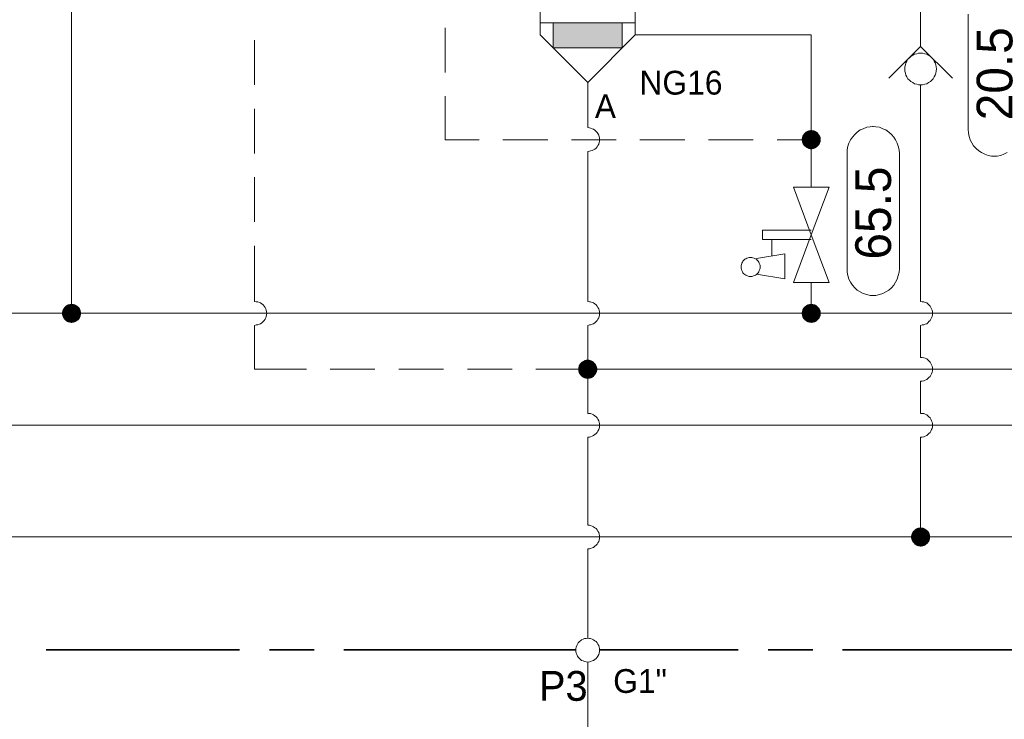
# Model space of a CAD drawing. Header units: millimetres. Extents: x 0 to 138, y 0 to 47.
# Tile 28 of 165: x 18.78 to 21.39, y 15.24 to 17.09. Entities that reach past the tile are written whole.
import ezdxf

# ---------------------------------------------------------------- set-up
doc = ezdxf.new("R2010")
doc.units = ezdxf.units.MM
for name, color, linetype in [('PDF_Geomertry', 7, 'Continuous'), ('PDF_Solid Fills', 7, 'Continuous'), ('PDF_Text', 7, 'Continuous')]:
    doc.layers.add(name, color=color, linetype=linetype)
doc.styles.add('PDF Arial', font='txt')

msp = doc.modelspace()

# ---------------------------------------------------------------- hatches: boundary and pattern name
at = {"layer": 'PDF_Solid Fills', "transparency": 33554559}
for points in [[(20.8771, 16.7679), (20.859, 16.786), (20.8618, 16.7882)], [(20.8771, 16.7679), (20.8618, 16.7882), (20.8646, 16.7901)], [(20.8771, 16.7679), (20.8646, 16.7901), (20.8674, 16.7915)], [(20.8771, 16.7679), (20.8674, 16.7915), (20.8701, 16.7924)], [(20.8771, 16.7679), (20.8701, 16.7924), (20.8738, 16.7929)], [(20.8771, 16.7679), (20.8738, 16.7929), (20.8771, 16.7938)], [(20.8771, 16.7679), (20.8771, 16.7938), (20.8799, 16.7929)], [(20.8771, 16.7679), (20.8799, 16.7929), (20.8835, 16.7924)], [(20.8771, 16.7679), (20.8835, 16.7924), (20.8868, 16.7915)], [(20.8771, 16.7679), (20.8868, 16.7915), (20.8896, 16.7901)], [(20.8771, 16.7679), (20.8896, 16.7901), (20.8924, 16.7882)], [(20.8771, 16.7679), (20.8924, 16.7882), (20.8946, 16.786)], [(20.8771, 16.7679), (20.8521, 16.7715), (20.8529, 16.7749)], [(20.8771, 16.7679), (20.8521, 16.7679), (20.8521, 16.7715)], [(20.8771, 16.7679), (20.8521, 16.7651), (20.8521, 16.7679)], [(20.8771, 16.7679), (20.8529, 16.7618), (20.8521, 16.7651)], [(20.8771, 16.7679), (20.8529, 16.7749), (20.8535, 16.7776)], [(20.8771, 16.7679), (20.8535, 16.759), (20.8529, 16.7618)], [(20.8771, 16.7679), (20.8535, 16.7776), (20.8549, 16.7804)], [(20.8771, 16.7679), (20.8549, 16.7554), (20.8535, 16.759)], [(20.8771, 16.7679), (20.8549, 16.7804), (20.8571, 16.7832)], [(20.8771, 16.7679), (20.8571, 16.7526), (20.8549, 16.7554)], [(20.8771, 16.7679), (20.8571, 16.7832), (20.859, 16.786)], [(20.8771, 16.7679), (20.859, 16.7507), (20.8571, 16.7526)], [(20.8771, 16.7679), (20.8618, 16.7485), (20.859, 16.7507)], [(20.8771, 16.7679), (20.8646, 16.7465), (20.8618, 16.7485)], [(20.8771, 16.7679), (20.8674, 16.7451), (20.8646, 16.7465)], [(20.8771, 16.7679), (20.8701, 16.7438), (20.8674, 16.7451)], [(20.8771, 16.7679), (20.8738, 16.7429), (20.8701, 16.7438)], [(20.8771, 16.7679), (20.8771, 16.7429), (20.8738, 16.7429)], [(20.8771, 16.7679), (20.8946, 16.786), (20.8965, 16.7832)], [(20.8771, 16.7679), (20.8965, 16.7832), (20.8988, 16.7804)], [(20.8771, 16.7679), (20.8988, 16.7804), (20.9001, 16.7776)], [(20.8771, 16.7679), (20.9001, 16.7776), (20.9015, 16.7749)], [(20.8771, 16.7679), (20.9015, 16.7749), (20.9021, 16.7715)], [(20.8771, 16.7679), (20.9021, 16.7715), (20.9021, 16.7679)], [(20.8771, 16.7679), (20.8799, 16.7429), (20.8771, 16.7429)], [(20.8771, 16.7679), (20.8835, 16.7438), (20.8799, 16.7429)], [(20.8771, 16.7679), (20.8868, 16.7451), (20.8835, 16.7438)], [(20.8771, 16.7679), (20.8896, 16.7465), (20.8868, 16.7451)], [(20.8771, 16.7679), (20.8924, 16.7485), (20.8896, 16.7465)], [(20.8771, 16.7679), (20.8946, 16.7507), (20.8924, 16.7485)], [(20.8771, 16.7679), (20.8965, 16.7526), (20.8946, 16.7507)], [(20.8771, 16.7679), (20.8988, 16.7554), (20.8965, 16.7526)], [(20.8771, 16.7679), (20.9001, 16.759), (20.8988, 16.7554)], [(20.8771, 16.7679), (20.9015, 16.7618), (20.9001, 16.759)], [(20.8771, 16.7679), (20.9021, 16.7651), (20.9015, 16.7618)], [(20.8771, 16.7679), (20.9021, 16.7679), (20.9021, 16.7651)], [(18.9215, 16.3096), (18.8974, 16.316), (18.8988, 16.3188)], [(18.9215, 16.3096), (18.8988, 16.3188), (18.9001, 16.3221)], [(18.9215, 16.3096), (18.9001, 16.3221), (18.9021, 16.3249)], [(18.9215, 16.3096), (18.9021, 16.3249), (18.9043, 16.3271)], [(18.9215, 16.3096), (18.9043, 16.3271), (18.9062, 16.329)], [(18.9215, 16.3096), (18.9062, 16.329), (18.909, 16.3312)], [(18.9215, 16.3096), (18.909, 16.3312), (18.9118, 16.3326)], [(18.9215, 16.3096), (18.9118, 16.3326), (18.9154, 16.3332)], [(18.9215, 16.3096), (18.9154, 16.3332), (18.9187, 16.334)], [(18.9215, 16.3096), (18.9187, 16.334), (18.9215, 16.3346)], [(18.9215, 16.3096), (18.9215, 16.3346), (18.9251, 16.334)], [(18.9215, 16.3096), (18.9251, 16.334), (18.9285, 16.3332)], [(18.9215, 16.3096), (18.9285, 16.3332), (18.9312, 16.3326)], [(18.9215, 16.3096), (18.9312, 16.3326), (18.934, 16.3312)], [(18.9215, 16.3096), (18.934, 16.3312), (18.9368, 16.329)], [(18.9215, 16.3096), (18.9368, 16.329), (18.9396, 16.3271)], [(18.9215, 16.3096), (18.9396, 16.3271), (18.9418, 16.3249)], [(18.9215, 16.3096), (18.9418, 16.3249), (18.9438, 16.3221)], [(18.9215, 16.3096), (18.9438, 16.3221), (18.9451, 16.3188)], [(18.9215, 16.3096), (18.9451, 16.3188), (18.946, 16.316)], [(20.8771, 16.3096), (20.8529, 16.316), (20.8535, 16.3188)], [(20.8771, 16.3096), (20.8535, 16.3188), (20.8549, 16.3221)], [(20.8771, 16.3096), (20.8549, 16.3221), (20.8571, 16.3249)], [(20.8771, 16.3096), (20.8571, 16.3249), (20.859, 16.3271)], [(20.8771, 16.3096), (20.859, 16.3271), (20.8618, 16.329)], [(20.8771, 16.3096), (20.8618, 16.329), (20.8646, 16.3312)], [(20.8771, 16.3096), (20.8646, 16.3312), (20.8674, 16.3326)], [(20.8771, 16.3096), (20.8674, 16.3326), (20.8701, 16.3332)], [(20.8771, 16.3096), (20.8701, 16.3332), (20.8738, 16.334)], [(20.8771, 16.3096), (20.8738, 16.334), (20.8771, 16.3346)], [(20.8771, 16.3096), (20.8771, 16.3346), (20.8799, 16.334)], [(20.8771, 16.3096), (20.8799, 16.334), (20.8835, 16.3332)], [(20.8771, 16.3096), (20.8835, 16.3332), (20.8868, 16.3326)], [(20.8771, 16.3096), (20.8868, 16.3326), (20.8896, 16.3312)], [(20.8771, 16.3096), (20.8896, 16.3312), (20.8924, 16.329)], [(20.8771, 16.3096), (20.8924, 16.329), (20.8946, 16.3271)], [(20.8771, 16.3096), (20.8946, 16.3271), (20.8965, 16.3249)], [(20.8771, 16.3096), (20.8965, 16.3249), (20.8988, 16.3221)], [(20.8771, 16.3096), (20.8988, 16.3221), (20.9001, 16.3188)], [(20.8771, 16.3096), (20.9001, 16.3188), (20.9015, 16.316)], [(18.9215, 16.3096), (18.8965, 16.3124), (18.8974, 16.316)], [(18.9215, 16.3096), (18.8965, 16.3096), (18.8965, 16.3124)], [(18.9215, 16.3096), (18.8965, 16.3063), (18.8965, 16.3096)], [(18.9215, 16.3096), (18.8974, 16.3026), (18.8965, 16.3063)], [(18.9215, 16.3096), (18.8988, 16.2999), (18.8974, 16.3026)], [(18.9215, 16.3096), (18.9001, 16.2965), (18.8988, 16.2999)], [(18.9215, 16.3096), (18.9021, 16.2938), (18.9001, 16.2965)], [(18.9215, 16.3096), (18.9043, 16.2915), (18.9021, 16.2938)], [(18.9215, 16.3096), (18.9062, 16.2896), (18.9043, 16.2915)], [(18.9215, 16.3096), (18.909, 16.2874), (18.9062, 16.2896)], [(18.9215, 16.3096), (18.9118, 16.286), (18.909, 16.2874)], [(18.9215, 16.3096), (18.9154, 16.2854), (18.9118, 16.286)], [(18.9215, 16.3096), (18.9187, 16.2846), (18.9154, 16.2854)], [(18.9215, 16.3096), (18.9215, 16.284), (18.9187, 16.2846)], [(18.9215, 16.3096), (18.946, 16.316), (18.9465, 16.3124)], [(18.9215, 16.3096), (18.9465, 16.3124), (18.9474, 16.3096)], [(18.9215, 16.3096), (18.9251, 16.2846), (18.9215, 16.284)], [(18.9215, 16.3096), (18.9285, 16.2854), (18.9251, 16.2846)], [(18.9215, 16.3096), (18.9312, 16.286), (18.9285, 16.2854)], [(18.9215, 16.3096), (18.934, 16.2874), (18.9312, 16.286)], [(18.9215, 16.3096), (18.9368, 16.2896), (18.934, 16.2874)], [(18.9215, 16.3096), (18.9396, 16.2915), (18.9368, 16.2896)], [(18.9215, 16.3096), (18.9418, 16.2938), (18.9396, 16.2915)], [(18.9215, 16.3096), (18.9438, 16.2965), (18.9418, 16.2938)], [(18.9215, 16.3096), (18.9451, 16.2999), (18.9438, 16.2965)], [(18.9215, 16.3096), (18.946, 16.3026), (18.9451, 16.2999)], [(18.9215, 16.3096), (18.9465, 16.3063), (18.946, 16.3026)], [(18.9215, 16.3096), (18.9474, 16.3096), (18.9465, 16.3063)], [(20.8771, 16.3096), (20.8521, 16.3124), (20.8529, 16.316)], [(20.8771, 16.3096), (20.8521, 16.3096), (20.8521, 16.3124)], [(20.8771, 16.3096), (20.8521, 16.3063), (20.8521, 16.3096)], [(20.8771, 16.3096), (20.8529, 16.3026), (20.8521, 16.3063)], [(20.8771, 16.3096), (20.8535, 16.2999), (20.8529, 16.3026)], [(20.8771, 16.3096), (20.8549, 16.2965), (20.8535, 16.2999)], [(20.8771, 16.3096), (20.8571, 16.2938), (20.8549, 16.2965)], [(20.8771, 16.3096), (20.859, 16.2915), (20.8571, 16.2938)], [(20.8771, 16.3096), (20.8618, 16.2896), (20.859, 16.2915)], [(20.8771, 16.3096), (20.8646, 16.2874), (20.8618, 16.2896)], [(20.8771, 16.3096), (20.8674, 16.286), (20.8646, 16.2874)], [(20.8771, 16.3096), (20.8701, 16.2854), (20.8674, 16.286)], [(20.8771, 16.3096), (20.8738, 16.2846), (20.8701, 16.2854)], [(20.8771, 16.3096), (20.8771, 16.284), (20.8738, 16.2846)], [(20.8771, 16.3096), (20.9015, 16.316), (20.9021, 16.3124)], [(20.8771, 16.3096), (20.9021, 16.3124), (20.9021, 16.3096)], [(20.8771, 16.3096), (20.8799, 16.2846), (20.8771, 16.284)], [(20.8771, 16.3096), (20.8835, 16.2854), (20.8799, 16.2846)], [(20.8771, 16.3096), (20.8868, 16.286), (20.8835, 16.2854)], [(20.8771, 16.3096), (20.8896, 16.2874), (20.8868, 16.286)], [(20.8771, 16.3096), (20.8924, 16.2896), (20.8896, 16.2874)], [(20.8771, 16.3096), (20.8946, 16.2915), (20.8924, 16.2896)], [(20.8771, 16.3096), (20.8965, 16.2938), (20.8946, 16.2915)], [(20.8771, 16.3096), (20.8988, 16.2965), (20.8965, 16.2938)], [(20.8771, 16.3096), (20.9001, 16.2999), (20.8988, 16.2965)], [(20.8771, 16.3096), (20.9015, 16.3026), (20.9001, 16.2999)], [(20.8771, 16.3096), (20.9021, 16.3063), (20.9015, 16.3026)], [(20.8771, 16.3096), (20.9021, 16.3096), (20.9021, 16.3063)], [(20.2863, 16.1618), (20.2613, 16.1651), (20.2618, 16.1679)], [(20.2863, 16.1618), (20.2613, 16.1618), (20.2613, 16.1651)], [(20.2863, 16.1618), (20.2618, 16.1679), (20.2626, 16.1715)], [(20.2863, 16.1618), (20.2626, 16.1715), (20.264, 16.1743)], [(20.2863, 16.1618), (20.264, 16.1743), (20.266, 16.1771)], [(20.2863, 16.1618), (20.266, 16.1771), (20.2682, 16.179)], [(20.2863, 16.1618), (20.2682, 16.179), (20.271, 16.1818)], [(20.2863, 16.1618), (20.271, 16.1818), (20.2738, 16.1832)], [(20.2863, 16.1618), (20.2738, 16.1832), (20.2765, 16.1846)], [(20.2863, 16.1618), (20.2765, 16.1846), (20.2793, 16.186)], [(20.2863, 16.1618), (20.2793, 16.186), (20.2826, 16.1868)], [(20.2863, 16.1618), (20.2826, 16.1868), (20.2863, 16.1868)], [(20.2863, 16.1618), (20.289, 16.1868), (20.2924, 16.186)], [(20.2863, 16.1618), (20.2863, 16.1868), (20.289, 16.1868)], [(20.2863, 16.1618), (20.2924, 16.186), (20.296, 16.1846)], [(20.2863, 16.1618), (20.296, 16.1846), (20.2988, 16.1832)], [(20.2863, 16.1618), (20.2988, 16.1832), (20.3015, 16.1818)], [(20.2863, 16.1618), (20.3015, 16.1818), (20.3035, 16.179)], [(20.2863, 16.1618), (20.3035, 16.179), (20.3057, 16.1771)], [(20.2863, 16.1618), (20.3057, 16.1771), (20.3076, 16.1743)], [(20.2863, 16.1618), (20.3076, 16.1743), (20.309, 16.1715)], [(20.2863, 16.1618), (20.309, 16.1715), (20.3104, 16.1679)], [(20.2863, 16.1618), (20.3104, 16.1679), (20.3113, 16.1651)], [(20.2863, 16.1618), (20.3113, 16.1651), (20.3113, 16.1618)], [(20.2863, 16.1618), (20.2613, 16.1582), (20.2613, 16.1618)], [(20.2863, 16.1618), (20.2618, 16.1549), (20.2613, 16.1582)], [(20.2863, 16.1618), (20.2626, 16.1521), (20.2618, 16.1549)], [(20.2863, 16.1618), (20.264, 16.1493), (20.2626, 16.1521)], [(20.2863, 16.1618), (20.266, 16.1465), (20.264, 16.1493)], [(20.2863, 16.1618), (20.2682, 16.1437), (20.266, 16.1465)], [(20.2863, 16.1618), (20.271, 16.1415), (20.2682, 16.1437)], [(20.2863, 16.1618), (20.2738, 16.1396), (20.271, 16.1415)], [(20.2863, 16.1618), (20.2765, 16.1382), (20.2738, 16.1396)], [(20.2863, 16.1618), (20.2793, 16.1374), (20.2765, 16.1382)], [(20.2863, 16.1618), (20.2826, 16.1368), (20.2793, 16.1374)], [(20.2863, 16.1618), (20.2863, 16.1368), (20.2826, 16.1368)], [(20.2863, 16.1618), (20.289, 16.1368), (20.2863, 16.1368)], [(20.2863, 16.1618), (20.2924, 16.1374), (20.289, 16.1368)], [(20.2863, 16.1618), (20.296, 16.1382), (20.2924, 16.1374)], [(20.2863, 16.1618), (20.2988, 16.1396), (20.296, 16.1382)], [(20.2863, 16.1618), (20.3015, 16.1415), (20.2988, 16.1396)], [(20.2863, 16.1618), (20.3035, 16.1437), (20.3015, 16.1415)], [(20.2863, 16.1618), (20.3057, 16.1465), (20.3035, 16.1437)], [(20.2863, 16.1618), (20.3076, 16.1493), (20.3057, 16.1465)], [(20.2863, 16.1618), (20.309, 16.1521), (20.3076, 16.1493)], [(20.2863, 16.1618), (20.3104, 16.1549), (20.309, 16.1521)], [(20.2863, 16.1618), (20.3113, 16.1582), (20.3104, 16.1549)], [(20.2863, 16.1618), (20.3113, 16.1618), (20.3113, 16.1582)], [(21.166, 15.7188), (21.141, 15.7215), (21.1418, 15.7249)], [(21.166, 15.7188), (21.141, 15.7188), (21.141, 15.7215)], [(21.166, 15.7188), (21.1418, 15.7249), (21.1432, 15.7276)], [(21.166, 15.7188), (21.1432, 15.7276), (21.1446, 15.7313)], [(21.166, 15.7188), (21.1446, 15.7313), (21.146, 15.734)], [(21.166, 15.7188), (21.146, 15.734), (21.1488, 15.736)], [(21.166, 15.7188), (21.1488, 15.736), (21.1507, 15.7382)], [(21.166, 15.7188), (21.1507, 15.7382), (21.1535, 15.7401)], [(21.166, 15.7188), (21.1535, 15.7401), (21.1562, 15.7415)], [(21.166, 15.7188), (21.1562, 15.7415), (21.1599, 15.7429)], [(21.166, 15.7188), (21.1599, 15.7429), (21.1626, 15.7429)], [(21.166, 15.7188), (21.1626, 15.7429), (21.166, 15.7438)], [(21.166, 15.7188), (21.166, 15.7438), (21.1696, 15.7429)], [(21.166, 15.7188), (21.1729, 15.7429), (21.1757, 15.7415)], [(21.166, 15.7188), (21.1696, 15.7429), (21.1729, 15.7429)], [(21.166, 15.7188), (21.1757, 15.7415), (21.1785, 15.7401)], [(21.166, 15.7188), (21.1785, 15.7401), (21.1812, 15.7382)], [(21.166, 15.7188), (21.1812, 15.7382), (21.184, 15.736)], [(21.166, 15.7188), (21.184, 15.736), (21.1863, 15.734)], [(21.166, 15.7188), (21.1863, 15.734), (21.1882, 15.7313)], [(21.166, 15.7188), (21.1882, 15.7313), (21.1896, 15.7276)], [(21.166, 15.7188), (21.1896, 15.7276), (21.1904, 15.7249)], [(21.166, 15.7188), (21.1904, 15.7249), (21.191, 15.7215)], [(21.166, 15.7188), (21.191, 15.7215), (21.191, 15.7188)], [(21.166, 15.7188), (21.141, 15.7151), (21.141, 15.7188)], [(21.166, 15.7188), (21.1418, 15.7118), (21.141, 15.7151)], [(21.166, 15.7188), (21.1432, 15.709), (21.1418, 15.7118)], [(21.166, 15.7188), (21.1446, 15.7054), (21.1432, 15.709)], [(21.166, 15.7188), (21.146, 15.7035), (21.1446, 15.7054)], [(21.166, 15.7188), (21.1488, 15.7007), (21.146, 15.7035)], [(21.166, 15.7188), (21.1507, 15.6985), (21.1488, 15.7007)], [(21.166, 15.7188), (21.1535, 15.6965), (21.1507, 15.6985)], [(21.166, 15.7188), (21.1562, 15.6951), (21.1535, 15.6965)], [(21.166, 15.7188), (21.1599, 15.6943), (21.1562, 15.6951)], [(21.166, 15.7188), (21.1626, 15.6938), (21.1599, 15.6943)], [(21.166, 15.7188), (21.166, 15.6929), (21.1626, 15.6938)], [(21.166, 15.7188), (21.1696, 15.6938), (21.166, 15.6929)], [(21.166, 15.7188), (21.1729, 15.6943), (21.1696, 15.6938)], [(21.166, 15.7188), (21.1757, 15.6951), (21.1729, 15.6943)], [(21.166, 15.7188), (21.1785, 15.6965), (21.1757, 15.6951)], [(21.166, 15.7188), (21.1812, 15.6985), (21.1785, 15.6965)], [(21.166, 15.7188), (21.184, 15.7007), (21.1812, 15.6985)], [(21.166, 15.7188), (21.1863, 15.7035), (21.184, 15.7007)], [(21.166, 15.7188), (21.1882, 15.7054), (21.1863, 15.7035)], [(21.166, 15.7188), (21.1896, 15.709), (21.1882, 15.7054)], [(21.166, 15.7188), (21.1904, 15.7118), (21.1896, 15.709)], [(21.166, 15.7188), (21.191, 15.7151), (21.1904, 15.7118)], [(21.166, 15.7188), (21.191, 15.7188), (21.191, 15.7151)]]:
    msp.add_hatch(color=256, dxfattribs=at).paths.add_polyline_path(points)

# ---------------------------------------------------------------- linework, layer by layer
at = {"layer": 'PDF_Geomertry', "lineweight": 15}
for points in [[(21.166, 17.5632), (21.166, 17.4221), (21.166, 17.0387), (21.166, 17.0138)], [(20.2863, 16.9193), (20.1604, 17.0451), (20.1604, 17.4221), (20.4118, 17.4221), (20.4118, 17.0451), (20.8771, 17.0451), (20.8771, 16.7679), (20.8771, 16.6424)], [(18.9215, 17.391), (18.9215, 16.3096)], [(21.3946, 16.734), (21.3863, 16.7299), (21.3779, 16.7262), (21.3687, 16.7249), (21.3599, 16.7243), (21.3626, 16.7243), (21.3535, 16.7249), (21.3446, 16.7262), (21.3354, 16.7299), (21.3271, 16.734), (21.3196, 16.7388), (21.3126, 16.7451), (21.3062, 16.7521), (21.3015, 16.7596), (21.2974, 16.7679), (21.2946, 16.7763), (21.2924, 16.786), (21.2918, 16.7951), (21.2918, 17.0999)], [(20.1604, 17.0763), (20.4118, 17.0763)], [(20.1946, 17.0763), (20.1946, 17.0104), (20.3771, 17.0104), (20.3771, 17.0763)], [(19.909, 17.0638), (19.909, 16.9457)], [(19.4057, 17.0313), (19.4057, 16.9132)], [(20.2863, 16.7999), (20.2863, 16.9193), (20.4118, 17.0451)], [(21.0821, 16.9304), (21.166, 17.0138), (21.2501, 16.9304)], [(21.166, 16.341), (21.1701, 16.3401), (21.1743, 16.3396), (21.1779, 16.3382), (21.1821, 16.3368), (21.1854, 16.334), (21.1882, 16.3318), (21.191, 16.3285), (21.1932, 16.3249), (21.1951, 16.3215), (21.1965, 16.3174), (21.1974, 16.3132), (21.1974, 16.3096), (21.1974, 16.3054), (21.1965, 16.3013), (21.1951, 16.2971), (21.1932, 16.2938), (21.191, 16.2901), (21.1882, 16.2874), (21.1854, 16.2846), (21.1821, 16.2818), (21.1779, 16.2804), (21.1743, 16.279), (21.1701, 16.2785), (21.166, 16.2776), (21.1701, 16.2785), (21.1743, 16.279), (21.1779, 16.2804), (21.1821, 16.2818), (21.1854, 16.2846), (21.1882, 16.2874), (21.191, 16.2901), (21.1932, 16.2938), (21.1951, 16.2971), (21.1965, 16.3013), (21.1974, 16.3054), (21.1974, 16.3096), (21.1974, 16.3132), (21.1965, 16.3174), (21.1951, 16.3215), (21.1932, 16.3249), (21.191, 16.3285), (21.1882, 16.3318), (21.1854, 16.334), (21.1821, 16.3368), (21.1779, 16.3382), (21.1743, 16.3396), (21.1701, 16.3401), (21.166, 16.341), (21.166, 16.9132)], [(19.909, 16.8826), (19.909, 16.7679), (19.9993, 16.7679)], [(19.4057, 16.8499), (19.4057, 16.7318)], [(20.2863, 16.341), (20.2863, 16.7368), (20.2904, 16.7374), (20.2937, 16.7382), (20.2979, 16.7396), (20.3015, 16.741), (20.3049, 16.7429), (20.3085, 16.7457), (20.3113, 16.7493), (20.3132, 16.7526), (20.3154, 16.7563), (20.316, 16.7604), (20.3174, 16.7638), (20.3174, 16.7679), (20.3174, 16.7721), (20.316, 16.7763), (20.3154, 16.7804), (20.3132, 16.784), (20.3113, 16.7874), (20.3085, 16.7901), (20.3049, 16.7929), (20.3015, 16.7957), (20.2979, 16.7971), (20.2937, 16.7985), (20.2904, 16.7993), (20.2863, 16.7999), (20.2904, 16.7993), (20.2937, 16.7985), (20.2979, 16.7971), (20.3015, 16.7957), (20.3049, 16.7929), (20.3085, 16.7901), (20.3113, 16.7874), (20.3132, 16.784), (20.3154, 16.7804), (20.316, 16.7763), (20.3174, 16.7721), (20.3174, 16.7679), (20.3174, 16.7638), (20.316, 16.7604), (20.3154, 16.7563), (20.3132, 16.7526), (20.3113, 16.7493), (20.3085, 16.7457), (20.3049, 16.7429), (20.3015, 16.741), (20.2979, 16.7396), (20.2937, 16.7382), (20.2904, 16.7374), (20.2863, 16.7368)], [(20.0618, 16.7679), (20.1807, 16.7679)], [(20.2432, 16.7679), (20.3613, 16.7679)], [(20.4243, 16.7679), (20.5424, 16.7679)], [(20.6057, 16.7679), (20.7238, 16.7679)], [(20.7868, 16.7679), (20.8771, 16.7679)], [(19.4057, 16.6688), (19.4057, 16.5507)], [(20.8771, 16.504), (20.7479, 16.504), (20.7479, 16.529), (20.8771, 16.529)], [(20.7729, 16.4604), (20.7729, 16.504)], [(19.4057, 16.341), (19.4099, 16.3401), (19.414, 16.3396), (19.4182, 16.3382), (19.4215, 16.3368), (19.4251, 16.334), (19.4279, 16.3318), (19.4307, 16.3285), (19.4335, 16.3249), (19.4349, 16.3215), (19.4363, 16.3174), (19.4368, 16.3132), (19.4376, 16.3096), (19.4368, 16.3054), (19.4363, 16.3013), (19.4349, 16.2971), (19.4335, 16.2938), (19.4307, 16.2901), (19.4279, 16.2874), (19.4251, 16.2846), (19.4215, 16.2818), (19.4182, 16.2804), (19.414, 16.279), (19.4099, 16.2785), (19.4057, 16.2776), (19.4099, 16.2785), (19.414, 16.279), (19.4182, 16.2804), (19.4215, 16.2818), (19.4251, 16.2846), (19.4279, 16.2874), (19.4307, 16.2901), (19.4335, 16.2938), (19.4349, 16.2971), (19.4363, 16.3013), (19.4368, 16.3054), (19.4376, 16.3096), (19.4368, 16.3132), (19.4363, 16.3174), (19.4349, 16.3215), (19.4335, 16.3249), (19.4307, 16.3285), (19.4279, 16.3318), (19.4251, 16.334), (19.4215, 16.3368), (19.4182, 16.3382), (19.414, 16.3396), (19.4099, 16.3401), (19.4057, 16.341), (19.4057, 16.4874)], [(20.7326, 16.4132), (20.8076, 16.4007), (20.8076, 16.4665), (20.7326, 16.454)], [(20.8771, 16.3096), (18.9215, 16.3096), (16.0521, 16.3096), (16.0521, 16.391)], [(20.8771, 16.391), (20.8771, 16.3096), (23.9196, 16.3096)], [(20.2863, 16.0451), (20.2863, 16.1618), (20.2863, 16.2776), (20.2904, 16.2785), (20.2937, 16.279), (20.2979, 16.2804), (20.3015, 16.2818), (20.3049, 16.2846), (20.3085, 16.2874), (20.3113, 16.2901), (20.3132, 16.2938), (20.3154, 16.2971), (20.316, 16.3013), (20.3174, 16.3054), (20.3174, 16.3096), (20.3174, 16.3132), (20.316, 16.3174), (20.3154, 16.3215), (20.3132, 16.3249), (20.3113, 16.3285), (20.3085, 16.3318), (20.3049, 16.334), (20.3015, 16.3368), (20.2979, 16.3382), (20.2937, 16.3396), (20.2904, 16.3401), (20.2863, 16.341), (20.2904, 16.3401), (20.2937, 16.3396), (20.2979, 16.3382), (20.3015, 16.3368), (20.3049, 16.334), (20.3085, 16.3318), (20.3113, 16.3285), (20.3132, 16.3249), (20.3154, 16.3215), (20.316, 16.3174), (20.3174, 16.3132), (20.3174, 16.3096), (20.3174, 16.3054), (20.316, 16.3013), (20.3154, 16.2971), (20.3132, 16.2938), (20.3113, 16.2901), (20.3085, 16.2874), (20.3049, 16.2846), (20.3015, 16.2818), (20.2979, 16.2804), (20.2937, 16.279), (20.2904, 16.2785), (20.2863, 16.2776)], [(19.4057, 16.2776), (19.4057, 16.1618), (19.5432, 16.1618)], [(21.166, 16.1929), (21.1701, 16.1929), (21.1743, 16.1915), (21.1779, 16.191), (21.1821, 16.1888), (21.1854, 16.1868), (21.1882, 16.184), (21.191, 16.1804), (21.1932, 16.1771), (21.1951, 16.1735), (21.1965, 16.1693), (21.1974, 16.166), (21.1974, 16.1618), (21.1974, 16.1576), (21.1965, 16.1535), (21.1951, 16.1493), (21.1932, 16.1457), (21.191, 16.1424), (21.1882, 16.1396), (21.1854, 16.1368), (21.1821, 16.1346), (21.1779, 16.1326), (21.1743, 16.1313), (21.1701, 16.1304), (21.166, 16.1304), (21.1701, 16.1304), (21.1743, 16.1313), (21.1779, 16.1326), (21.1821, 16.1346), (21.1854, 16.1368), (21.1882, 16.1396), (21.191, 16.1424), (21.1932, 16.1457), (21.1951, 16.1493), (21.1965, 16.1535), (21.1974, 16.1576), (21.1974, 16.1618), (21.1974, 16.166), (21.1965, 16.1693), (21.1951, 16.1735), (21.1932, 16.1771), (21.191, 16.1804), (21.1882, 16.184), (21.1854, 16.1868), (21.1821, 16.1888), (21.1779, 16.191), (21.1743, 16.1915), (21.1701, 16.1929), (21.166, 16.1929), (21.166, 16.2776)], [(19.6057, 16.1618), (19.7238, 16.1618)], [(19.7868, 16.1618), (19.9049, 16.1618)], [(19.9682, 16.1618), (20.0863, 16.1618)], [(20.1493, 16.1618), (20.2863, 16.1618), (21.5182, 16.1618)], [(21.166, 16.0451), (21.1701, 16.0451), (21.1743, 16.0443), (21.1779, 16.0429), (21.1821, 16.041), (21.1854, 16.0387), (21.1882, 16.036), (21.191, 16.0332), (21.1932, 16.0299), (21.1951, 16.0257), (21.1965, 16.0221), (21.1974, 16.0179), (21.1974, 16.0138), (21.1974, 16.0096), (21.1965, 16.0054), (21.1951, 16.0021), (21.1932, 15.9979), (21.191, 15.9943), (21.1882, 15.9915), (21.1854, 15.9888), (21.1821, 15.9868), (21.1779, 15.9846), (21.1743, 15.9832), (21.1701, 15.9826), (21.166, 15.9826), (21.1701, 15.9826), (21.1743, 15.9832), (21.1779, 15.9846), (21.1821, 15.9868), (21.1854, 15.9888), (21.1882, 15.9915), (21.191, 15.9943), (21.1932, 15.9979), (21.1951, 16.0021), (21.1965, 16.0054), (21.1974, 16.0096), (21.1974, 16.0138), (21.1974, 16.0179), (21.1965, 16.0221), (21.1951, 16.0257), (21.1932, 16.0299), (21.191, 16.0332), (21.1882, 16.036), (21.1854, 16.0387), (21.1821, 16.041), (21.1779, 16.0429), (21.1743, 16.0443), (21.1701, 16.0451), (21.166, 16.0451), (21.166, 16.1304)], [(20.2863, 15.7499), (20.2863, 15.9826), (20.2904, 15.9826), (20.2937, 15.9832), (20.2979, 15.9846), (20.3015, 15.9868), (20.3049, 15.9888), (20.3085, 15.9915), (20.3113, 15.9943), (20.3132, 15.9979), (20.3154, 16.0021), (20.316, 16.0054), (20.3174, 16.0096), (20.3174, 16.0138), (20.3174, 16.0179), (20.316, 16.0221), (20.3154, 16.0257), (20.3132, 16.0299), (20.3113, 16.0332), (20.3085, 16.036), (20.3049, 16.0387), (20.3015, 16.041), (20.2979, 16.0429), (20.2937, 16.0443), (20.2904, 16.0451), (20.2863, 16.0451), (20.2904, 16.0451), (20.2937, 16.0443), (20.2979, 16.0429), (20.3015, 16.041), (20.3049, 16.0387), (20.3085, 16.036), (20.3113, 16.0332), (20.3132, 16.0299), (20.3154, 16.0257), (20.316, 16.0221), (20.3174, 16.0179), (20.3174, 16.0138), (20.3174, 16.0096), (20.316, 16.0054), (20.3154, 16.0021), (20.3132, 15.9979), (20.3113, 15.9943), (20.3085, 15.9915), (20.3049, 15.9888), (20.3015, 15.9868), (20.2979, 15.9846), (20.2937, 15.9832), (20.2904, 15.9826), (20.2863, 15.9826)], [(18.164, 16.0138), (22.989, 16.0138)], [(21.166, 15.9826), (21.166, 15.7188)], [(20.2863, 15.4513), (20.2863, 15.6868), (20.2904, 15.6874), (20.2937, 15.6882), (20.2979, 15.6896), (20.3015, 15.691), (20.3049, 15.6938), (20.3085, 15.6965), (20.3113, 15.6993), (20.3132, 15.7026), (20.3154, 15.7062), (20.316, 15.7104), (20.3174, 15.7146), (20.3174, 15.7188), (20.3174, 15.7221), (20.316, 15.7262), (20.3154, 15.7304), (20.3132, 15.734), (20.3113, 15.7374), (20.3085, 15.741), (20.3049, 15.7429), (20.3015, 15.7457), (20.2979, 15.7471), (20.2937, 15.7485), (20.2904, 15.7493), (20.2863, 15.7499), (20.2904, 15.7493), (20.2937, 15.7485), (20.2979, 15.7471), (20.3015, 15.7457), (20.3049, 15.7429), (20.3085, 15.741), (20.3113, 15.7374), (20.3132, 15.734), (20.3154, 15.7304), (20.316, 15.7262), (20.3174, 15.7221), (20.3174, 15.7188), (20.3174, 15.7146), (20.316, 15.7104), (20.3154, 15.7062), (20.3132, 15.7026), (20.3113, 15.6993), (20.3085, 15.6965), (20.3049, 15.6938), (20.3015, 15.691), (20.2979, 15.6896), (20.2937, 15.6882), (20.2904, 15.6874), (20.2863, 15.6868)], [(14.0751, 15.7188), (16.341, 15.7188), (18.4535, 15.7188), (21.166, 15.7188), (23.2785, 15.7188), (26.2085, 15.7188)], [(20.9432, 13.8951), (20.9743, 13.8874), (20.9118, 13.8715), (20.9743, 13.8563), (20.9118, 13.8401), (20.9743, 13.8243), (20.9118, 13.809), (20.9432, 13.8007), (20.9432, 14.4451), (20.2863, 14.4451), (20.2863, 15.3882)]]:
    msp.add_lwpolyline(points, dxfattribs=at)
for points in [[(21.2085, 16.9549), (21.2076, 16.9604), (21.2063, 16.966), (21.2049, 16.9707), (21.2021, 16.9757), (21.1993, 16.9804), (21.196, 16.9846), (21.1918, 16.9882), (21.1868, 16.991), (21.1821, 16.9938), (21.1771, 16.9951), (21.1715, 16.9965), (21.166, 16.9965), (21.1604, 16.9965), (21.1557, 16.9951), (21.1501, 16.9938), (21.1451, 16.991), (21.1404, 16.9882), (21.1363, 16.9846), (21.1326, 16.9804), (21.1299, 16.9757), (21.1271, 16.9707), (21.1257, 16.966), (21.1243, 16.9604), (21.1243, 16.9549), (21.1243, 16.9493), (21.1257, 16.9438), (21.1271, 16.9388), (21.1299, 16.934), (21.1326, 16.929), (21.1363, 16.9249), (21.1404, 16.9215), (21.1451, 16.9188), (21.1501, 16.916), (21.1557, 16.9146), (21.1604, 16.9132), (21.166, 16.9132), (21.1715, 16.9132), (21.1771, 16.9146), (21.1821, 16.916), (21.1868, 16.9188), (21.1918, 16.9215), (21.196, 16.9249), (21.1993, 16.929), (21.2021, 16.934), (21.2049, 16.9388), (21.2063, 16.9438), (21.2076, 16.9493), (21.2085, 16.9549)], [(21.039, 16.8026), (21.0479, 16.8021), (21.0571, 16.8007), (21.066, 16.7971), (21.0743, 16.7938), (21.0821, 16.7882), (21.089, 16.7818), (21.0951, 16.7749), (21.1001, 16.7674), (21.1043, 16.759), (21.1071, 16.7507), (21.109, 16.7415), (21.1099, 16.7318), (21.1099, 16.4271), (21.109, 16.4179), (21.1071, 16.409), (21.1043, 16.3999), (21.1001, 16.3915), (21.0951, 16.384), (21.089, 16.3771), (21.0821, 16.3707), (21.0743, 16.366), (21.066, 16.3618), (21.0571, 16.359), (21.0479, 16.3568), (21.039, 16.3563), (21.0418, 16.3563), (21.0326, 16.3568), (21.0238, 16.359), (21.0146, 16.3618), (21.0063, 16.366), (20.9988, 16.3707), (20.9918, 16.3771), (20.9863, 16.384), (20.9807, 16.3915), (20.9765, 16.3999), (20.9738, 16.409), (20.9715, 16.4179), (20.9715, 16.4271), (20.9715, 16.7318), (20.9715, 16.7415), (20.9738, 16.7507), (20.9765, 16.759), (20.9807, 16.7674), (20.9863, 16.7749), (20.9918, 16.7818), (20.9988, 16.7882), (21.0063, 16.7938), (21.0146, 16.7971), (21.0238, 16.8007), (21.0326, 16.8021), (21.0418, 16.8026), (21.039, 16.8026)], [(20.8771, 16.5165), (20.9243, 16.6424), (20.8299, 16.6424), (20.8771, 16.5165)], [(20.8299, 16.391), (20.9243, 16.391), (20.8771, 16.5165), (20.8299, 16.391)], [(20.7418, 16.4318), (20.7418, 16.4354), (20.741, 16.4382), (20.7396, 16.4415), (20.7382, 16.4443), (20.7368, 16.4471), (20.734, 16.4499), (20.7321, 16.4521), (20.7293, 16.4535), (20.7265, 16.4554), (20.7229, 16.4562), (20.7201, 16.4568), (20.7168, 16.4568), (20.7132, 16.4568), (20.7099, 16.4562), (20.7071, 16.4554), (20.7043, 16.4535), (20.7015, 16.4521), (20.6987, 16.4499), (20.6965, 16.4471), (20.6951, 16.4443), (20.6932, 16.4415), (20.6924, 16.4382), (20.6918, 16.4354), (20.6918, 16.4318), (20.6918, 16.4285), (20.6924, 16.4257), (20.6932, 16.4221), (20.6951, 16.4193), (20.6965, 16.4165), (20.6987, 16.4137), (20.7015, 16.4118), (20.7043, 16.4104), (20.7071, 16.409), (20.7099, 16.4076), (20.7132, 16.4068), (20.7168, 16.4068), (20.7201, 16.4068), (20.7229, 16.4076), (20.7265, 16.409), (20.7293, 16.4104), (20.7321, 16.4118), (20.734, 16.4137), (20.7368, 16.4165), (20.7382, 16.4193), (20.7396, 16.4221), (20.741, 16.4257), (20.7418, 16.4285), (20.7418, 16.4318)], [(20.3174, 15.4201), (20.3174, 15.4235), (20.316, 15.4276), (20.3154, 15.4318), (20.3132, 15.4354), (20.3113, 15.4388), (20.3085, 15.4424), (20.3049, 15.4443), (20.3015, 15.4471), (20.2979, 15.4485), (20.2937, 15.4499), (20.2904, 15.4507), (20.2863, 15.4513), (20.2821, 15.4507), (20.2779, 15.4499), (20.2738, 15.4485), (20.2701, 15.4471), (20.2668, 15.4443), (20.264, 15.4424), (20.2613, 15.4388), (20.259, 15.4354), (20.2571, 15.4318), (20.2557, 15.4276), (20.2549, 15.4235), (20.2543, 15.4201), (20.2549, 15.416), (20.2557, 15.4118), (20.2571, 15.4076), (20.259, 15.404), (20.2613, 15.4007), (20.264, 15.3979), (20.2668, 15.3951), (20.2701, 15.3924), (20.2738, 15.391), (20.2779, 15.3896), (20.2821, 15.3888), (20.2863, 15.3882), (20.2904, 15.3888), (20.2937, 15.3896), (20.2979, 15.391), (20.3015, 15.3924), (20.3049, 15.3951), (20.3085, 15.3979), (20.3113, 15.4007), (20.3132, 15.404), (20.3154, 15.4076), (20.316, 15.4118), (20.3174, 15.416), (20.3174, 15.4201)]]:
    msp.add_lwpolyline(points, close=True, dxfattribs=at)
at = {"layer": 'PDF_Geomertry', "lineweight": 0}
for points in [[(20.8646, 16.7679), (20.8646, 16.7665), (20.8646, 16.7651), (20.8654, 16.7632), (20.866, 16.7618), (20.8668, 16.7604), (20.8682, 16.7596), (20.8696, 16.7582), (20.871, 16.7576), (20.8724, 16.7568), (20.8738, 16.7563), (20.8751, 16.7554), (20.8771, 16.7554), (20.8785, 16.7554), (20.8799, 16.7563), (20.8821, 16.7568), (20.8835, 16.7576), (20.8849, 16.7582), (20.8863, 16.7596), (20.8868, 16.7604), (20.8876, 16.7618), (20.8882, 16.7632), (20.889, 16.7651), (20.8896, 16.7665), (20.8896, 16.7679), (20.8896, 16.7701), (20.889, 16.7715), (20.8882, 16.7729), (20.8876, 16.7743), (20.8868, 16.7757), (20.8863, 16.7771), (20.8849, 16.7785), (20.8835, 16.779), (20.8821, 16.7799), (20.8799, 16.7804), (20.8785, 16.7804), (20.8771, 16.7804), (20.8751, 16.7804), (20.8738, 16.7804), (20.8724, 16.7799), (20.871, 16.779), (20.8696, 16.7785), (20.8682, 16.7771), (20.8668, 16.7757), (20.866, 16.7743), (20.8654, 16.7729), (20.8646, 16.7715), (20.8646, 16.7701), (20.8646, 16.7679)], [(18.909, 16.3096), (18.909, 16.3076), (18.9099, 16.3063), (18.9104, 16.3049), (18.9113, 16.3026), (18.9118, 16.3013), (18.9126, 16.3007), (18.914, 16.2993), (18.9154, 16.2985), (18.9168, 16.2979), (18.9187, 16.2971), (18.9201, 16.2971), (18.9215, 16.2965), (18.9238, 16.2971), (18.9251, 16.2971), (18.9265, 16.2979), (18.9279, 16.2985), (18.9293, 16.2993), (18.9307, 16.3007), (18.9321, 16.3013), (18.9326, 16.3026), (18.9335, 16.3049), (18.934, 16.3063), (18.934, 16.3076), (18.934, 16.3096), (18.934, 16.311), (18.934, 16.3124), (18.9335, 16.3138), (18.9326, 16.316), (18.9321, 16.3174), (18.9307, 16.3179), (18.9293, 16.3193), (18.9279, 16.3201), (18.9265, 16.3207), (18.9251, 16.3215), (18.9238, 16.3215), (18.9215, 16.3221), (18.9201, 16.3215), (18.9187, 16.3215), (18.9168, 16.3207), (18.9154, 16.3201), (18.914, 16.3193), (18.9126, 16.3179), (18.9118, 16.3174), (18.9113, 16.316), (18.9104, 16.3138), (18.9099, 16.3124), (18.909, 16.311), (18.909, 16.3096)], [(20.8646, 16.3096), (20.8646, 16.3076), (20.8646, 16.3063), (20.8654, 16.3049), (20.866, 16.3026), (20.8668, 16.3013), (20.8682, 16.3007), (20.8696, 16.2993), (20.871, 16.2985), (20.8724, 16.2979), (20.8738, 16.2971), (20.8751, 16.2971), (20.8771, 16.2965), (20.8785, 16.2971), (20.8799, 16.2971), (20.8821, 16.2979), (20.8835, 16.2985), (20.8849, 16.2993), (20.8863, 16.3007), (20.8868, 16.3013), (20.8876, 16.3026), (20.8882, 16.3049), (20.889, 16.3063), (20.8896, 16.3076), (20.8896, 16.3096), (20.8896, 16.311), (20.889, 16.3124), (20.8882, 16.3138), (20.8876, 16.316), (20.8868, 16.3174), (20.8863, 16.3179), (20.8849, 16.3193), (20.8835, 16.3201), (20.8821, 16.3207), (20.8799, 16.3215), (20.8785, 16.3215), (20.8771, 16.3221), (20.8751, 16.3215), (20.8738, 16.3215), (20.8724, 16.3207), (20.871, 16.3201), (20.8696, 16.3193), (20.8682, 16.3179), (20.8668, 16.3174), (20.866, 16.316), (20.8654, 16.3138), (20.8646, 16.3124), (20.8646, 16.311), (20.8646, 16.3096)], [(20.2738, 16.1618), (20.2738, 16.1596), (20.2738, 16.1582), (20.2743, 16.1568), (20.2751, 16.1554), (20.2757, 16.154), (20.2771, 16.1526), (20.2785, 16.1513), (20.2799, 16.1507), (20.2812, 16.1499), (20.2826, 16.1493), (20.284, 16.1493), (20.2863, 16.1493), (20.2876, 16.1493), (20.289, 16.1493), (20.291, 16.1499), (20.2924, 16.1507), (20.2937, 16.1513), (20.2951, 16.1526), (20.296, 16.154), (20.2965, 16.1554), (20.2974, 16.1568), (20.2979, 16.1582), (20.2988, 16.1596), (20.2988, 16.1618), (20.2988, 16.1632), (20.2979, 16.1646), (20.2974, 16.1665), (20.2965, 16.1679), (20.296, 16.1693), (20.2951, 16.1707), (20.2937, 16.1715), (20.2924, 16.1721), (20.291, 16.1735), (20.289, 16.1735), (20.2876, 16.1743), (20.2863, 16.1743), (20.284, 16.1743), (20.2826, 16.1735), (20.2812, 16.1735), (20.2799, 16.1721), (20.2785, 16.1715), (20.2771, 16.1707), (20.2757, 16.1693), (20.2751, 16.1679), (20.2743, 16.1665), (20.2738, 16.1646), (20.2738, 16.1632), (20.2738, 16.1618)], [(21.1535, 15.7188), (21.1535, 15.7165), (21.1543, 15.7151), (21.1543, 15.7138), (21.1549, 15.7118), (21.1562, 15.711), (21.1571, 15.7096), (21.1585, 15.7082), (21.1599, 15.7076), (21.1613, 15.7068), (21.1626, 15.7062), (21.1646, 15.7062), (21.166, 15.7054), (21.1682, 15.7062), (21.1696, 15.7062), (21.171, 15.7068), (21.1724, 15.7076), (21.1738, 15.7082), (21.1751, 15.7096), (21.1765, 15.711), (21.1771, 15.7118), (21.1779, 15.7138), (21.1785, 15.7151), (21.1785, 15.7165), (21.1785, 15.7188), (21.1785, 15.7201), (21.1785, 15.7215), (21.1779, 15.7229), (21.1771, 15.7249), (21.1765, 15.7262), (21.1751, 15.7271), (21.1738, 15.7285), (21.1724, 15.729), (21.171, 15.7299), (21.1696, 15.7304), (21.1682, 15.7313), (21.166, 15.7313), (21.1646, 15.7313), (21.1626, 15.7304), (21.1613, 15.7299), (21.1599, 15.729), (21.1585, 15.7285), (21.1571, 15.7271), (21.1562, 15.7262), (21.1549, 15.7249), (21.1543, 15.7229), (21.1543, 15.7215), (21.1535, 15.7201), (21.1535, 15.7188)]]:
    msp.add_lwpolyline(points, close=True, dxfattribs=at)
at = {"layer": 'PDF_Geomertry', "lineweight": 35}
for points in [[(18.8543, 15.4201), (19.366, 15.4201)], [(19.4451, 15.4201), (19.5632, 15.4201)], [(19.6418, 15.4201), (20.2543, 15.4201)], [(20.3174, 15.4201), (20.684, 15.4201)], [(20.7632, 15.4201), (20.8813, 15.4201)], [(20.9599, 15.4201), (21.4715, 15.4201)]]:
    msp.add_lwpolyline(points, dxfattribs=at)
at = {"layer": 'PDF_Solid Fills', "transparency": 33554559}
msp.add_solid([(20.1946, 17.0763), (20.3771, 17.0763), (20.1946, 17.0104), (20.3771, 17.0104)], dxfattribs=at)

# ---------------------------------------------------------------- texts
at = {"layer": 'PDF_Text', "char_height": 0.09445, "attachment_point": 7, "rotation": 90, "style": 'PDF Arial'}
for s, insert in [('20.5', (21.4101, 16.8193)), ('65.5', (21.0892, 16.4513))]:
    msp.add_mtext(s, dxfattribs=dict(at, insert=insert))
at = {"layer": 'PDF_Text', "attachment_point": 7, "style": 'PDF Arial'}
for s, insert, char_height in [('NG16', (20.4229, 16.8863), 0.06283), ('A', (20.3049, 16.8249), 0.0628), ('P3', (20.1571, 15.2846), 0.07874), ('G1"', (20.3535, 15.3057), 0.06283)]:
    msp.add_mtext(s, dxfattribs=dict(at, insert=insert, char_height=char_height))

doc.saveas('drawing.dxf')
